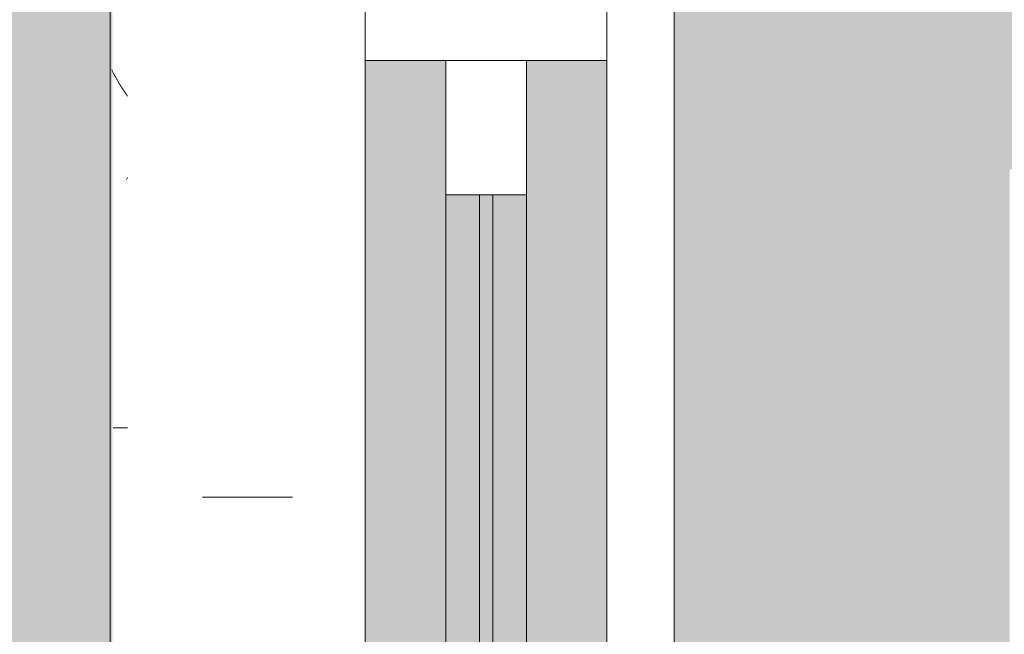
# Model space of a CAD drawing. Header units: millimetres. Extents: x 5980700 to 6194397, y -12939 to 2351883.
# Tile 15 of 124: x 6023785 to 6024151, y -2312 to -2083. Entities that reach past the tile are written whole.
import ezdxf

# ---------------------------------------------------------------- set-up
doc = ezdxf.new("R2010")
doc.units = ezdxf.units.MM
for name, color, linetype, lineweight in [('A-DOOR-FRAM', 31, 'Continuous', 18), ('A-DOOR-GLAZ', 31, 'Continuous', 9), ('A-FLOR-PATT', 8, 'Continuous', 18), ('A-GLAZ', 151, 'Continuous', 9), ('A-GLAZ-SILL', 1, 'Continuous', 9), ('A-WALL', 113, 'Continuous', 18), ('A-WALL-PATT', 111, 'Continuous', 25)]:
    doc.layers.add(name, color=color, linetype=linetype, lineweight=lineweight)

# ---------------------------------------------------------------- blocks, each defined once
blk = doc.blocks.new('FX-HRT-JANELA_CORRER-4FLS - 270x190cm-4FLS-ALU-3_0cmFolha 5-3910589-PLANTA DE CAIMENTO DE PISOS - TÉRREO')
at = {"layer": 'A-DOOR-FRAM', "lineweight": 5}
h = blk.add_hatch(color=251, dxfattribs=at)
h.paths.add_polyline_path([(690.000000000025, -29.9999999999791), (1280.000000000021, -29.99999999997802), (1280.000000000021, -17.49999999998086), (690.000000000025, -17.49999999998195)])
h.paths.add_polyline_path([(690.000000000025, -47.49999999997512), (1280.000000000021, -47.49999999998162), (1280.000000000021, -34.99999999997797), (690.000000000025, -34.99999999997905)])
at = {"layer": 'A-DOOR-GLAZ', "lineweight": 5}
h = blk.add_hatch(dxfattribs=at)
h.set_pattern_fill('FP_50', color=256, style=0, pattern_type=2)
h.set_pattern_definition([(315, (3428.341, -16549.116), (449.0128060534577, 449.0128060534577), []), (315, (3428.341, -16707.866), (898.0256121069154, 0), []), (315, (3428.341, -16390.366), (898.0256121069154, 0), [])])
h.paths.add_polyline_path([(640.0000000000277, -17.49999999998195), (640.0000000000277, -47.49999999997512), (690.000000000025, -47.49999999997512), (690.000000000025, -17.49999999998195)])
h.paths.add_polyline_path([(1280.000000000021, -17.49999999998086), (1280.000000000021, -47.49999999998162), (1329.999999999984, -47.49999999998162), (1329.999999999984, -17.49999999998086)])
blk.add_hatch(color=255, dxfattribs=at).paths.add_polyline_path([(690.000000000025, -29.9999999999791), (690.000000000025, -34.99999999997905), (1280.000000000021, -34.99999999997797), (1280.000000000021, -29.99999999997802), (1211.009813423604, -29.99999999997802)])
at = {"layer": 'A-GLAZ', "lineweight": 5}
h = blk.add_hatch(color=251, dxfattribs=at)
h.paths.add_polyline_path([(-1329.999999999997, -17.49999999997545), (-639.9999999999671, -17.49999999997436), (-640.0000000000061, -47.49999999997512), (640.0000000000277, -47.49999999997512), (640.0000000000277, -17.49999999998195), (1329.999999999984, -17.49999999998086), (1329.999999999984, 12.50000000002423), (-1329.999999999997, 12.5000000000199), (-1329.999999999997, -5.50104097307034)])
h.paths.add_polyline_path([(-1329.999999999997, -57.49999999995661), (-1329.999999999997, -77.49999999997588), (-690.0000000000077, -77.4999999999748), (-689.9999999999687, -47.49999999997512), (-1329.999999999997, -47.4999999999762)])
h.paths.add_polyline_path([(689.9999999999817, -59.99999999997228), (689.9999999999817, -77.49999999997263), (1329.999999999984, -77.49999999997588), (1329.999999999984, -47.49999999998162), (690.000000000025, -47.49999999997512), (689.9999999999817, -57.49999999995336)])
at = {"layer": 'A-DOOR-FRAM', "color": 90, "lineweight": 5}
for p, q in [((1280.000000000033, -17.50000000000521), (690.0000000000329, -17.50000000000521)), ((690.0000000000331, -47.50000000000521), (1280.000000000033, -47.50000000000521))]:
    blk.add_line(p, q, dxfattribs=at)
at = {"layer": 'A-DOOR-FRAM', "color": 250, "lineweight": 5}
for p, q in [((1280.000000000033, -17.50000000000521), (1280.000000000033, -47.50000000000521)), ((1330.000000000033, -17.50000000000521), (1280.000000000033, -17.50000000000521)), ((1280.000000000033, -47.50000000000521), (1330.000000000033, -47.50000000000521))]:
    blk.add_line(p, q, dxfattribs=at)
at = {"layer": 'A-DOOR-GLAZ', "color": 250, "lineweight": 5}
for p, q in [((1280.000000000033, -30.00000000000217), (690.0000000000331, -30.00000000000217)), ((1280.000000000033, -35.00000000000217), (1280.000000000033, -30.00000000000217)), ((690.0000000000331, -35.00000000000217), (1280.000000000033, -35.00000000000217))]:
    blk.add_line(p, q, dxfattribs=at)
at = {"layer": 'A-GLAZ', "color": 90, "lineweight": 5}
for p, q in [((1329.999999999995, 12.49999999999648), (-1330.000000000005, 12.49999999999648)), ((689.9999999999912, -77.5), (1329.999999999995, -77.5))]:
    blk.add_line(p, q, dxfattribs=at)
at = {"layer": 'A-GLAZ', "color": 130}
for p, q in [((1349.999999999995, 12.49999999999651), (1329.999999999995, 12.49999999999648)), ((1329.999999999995, 12.49999999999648), (1329.999999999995, -77.5)), ((1329.999999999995, -77.5), (1349.999999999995, -77.49999999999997))]:
    blk.add_line(p, q, dxfattribs=at)
blk = doc.blocks.new('FP_28-PLANTA DE CAIMENTO DE PISOS - TÉRREO')
at = {"layer": 'A-GLAZ-SILL', "color": 90, "lineweight": 5}
blk.add_line((1374.999999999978, 107.4999999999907), (-1374.999999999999, 107.4999999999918), dxfattribs=at)
at = {"layer": 'A-GLAZ-SILL', "lineweight": 5}
for p, q in [((1193.14100563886, 100.991664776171), (1193.14100563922, 106.4169462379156)), ((1325.465414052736, 106.3744059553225), (1325.240656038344, 106.2643317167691)), ((1325.690172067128, 106.4823404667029), (1325.465414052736, 106.3744059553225)), ((1325.91493008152, 106.5880923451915), (1325.690172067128, 106.4823404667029)), ((1326.139688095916, 106.6916195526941), (1325.91493008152, 106.5880923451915)), ((1326.364446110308, 106.7928809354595), (1326.139688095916, 106.6916195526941)), ((1326.5892041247, 106.8918362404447), (1326.364446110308, 106.7928809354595)), ((1319.396947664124, 102.8099070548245), (1319.172189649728, 102.6609376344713)), ((1319.621705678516, 102.9581536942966), (1319.396947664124, 102.8099070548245)), ((1319.846463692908, 103.10561862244), (1319.621705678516, 102.9581536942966)), ((1320.0712217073, 103.2522432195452), (1319.846463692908, 103.10561862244)), ((1320.295979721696, 103.3979691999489), (1320.0712217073, 103.2522432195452)), ((1320.520737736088, 103.5427386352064), (1320.295979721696, 103.3979691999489)), ((1320.74549575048, 103.6864939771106), (1320.520737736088, 103.5427386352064)), ((1320.970253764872, 103.8291780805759), (1320.74549575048, 103.6864939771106)), ((1321.195011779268, 103.9707342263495), (1320.970253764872, 103.8291780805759)), ((1321.41976979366, 104.1111061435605), (1321.195011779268, 103.9707342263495)), ((1321.644527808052, 104.2502380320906), (1321.41976979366, 104.1111061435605)), ((1321.869285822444, 104.3880745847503), (1321.644527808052, 104.2502380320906)), ((1322.094043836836, 104.5245610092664), (1321.869285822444, 104.3880745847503)), ((1322.318801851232, 104.6596430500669), (1322.094043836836, 104.5245610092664)), ((1322.543559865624, 104.7932670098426), (1322.318801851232, 104.6596430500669)), ((1322.768317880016, 104.9253797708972), (1322.543559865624, 104.7932670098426)), ((1322.993075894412, 105.0559288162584), (1322.768317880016, 104.9253797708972)), ((1323.217833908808, 105.1848622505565), (1322.993075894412, 105.0559288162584)), ((1323.4425919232, 105.3121288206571), (1323.217833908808, 105.1848622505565)), ((1323.667349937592, 105.4376779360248), (1323.4425919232, 105.3121288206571)), ((1323.892107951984, 105.5614596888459), (1323.667349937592, 105.4376779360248)), ((1324.11686596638, 105.6834248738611), (1323.892107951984, 105.5614596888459)), ((1324.341623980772, 105.8035250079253), (1324.11686596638, 105.6834248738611)), ((1324.566381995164, 105.9217123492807), (1324.341623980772, 105.8035250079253)), ((1324.791140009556, 106.0379399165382), (1324.566381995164, 105.9217123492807)), ((1325.015898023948, 106.1521615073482), (1324.791140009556, 106.0379399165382)), ((1325.240656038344, 106.2643317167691), (1325.015898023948, 106.1521615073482)), ((1285.753747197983, 101.4271869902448), (1285.967157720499, 101.2820996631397)), ((1285.967157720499, 101.2820996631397), (1286.180568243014, 101.1369082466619)), ((1286.180568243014, 101.1369082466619), (1286.393978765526, 100.991664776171)), ((1316.924609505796, 101.1446301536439), (1316.699851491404, 100.991664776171)), ((1317.149367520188, 101.2975347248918), (1316.924609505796, 101.1446301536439)), ((1317.374125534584, 101.4503177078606), (1317.149367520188, 101.2975347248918)), ((1317.598883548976, 101.6029183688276), (1317.374125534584, 101.4503177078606)), ((1317.823641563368, 101.7552760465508), (1317.598883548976, 101.6029183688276)), ((1318.04839957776, 101.9073301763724), (1317.823641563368, 101.7552760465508)), ((1318.273157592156, 102.0590203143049), (1318.04839957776, 101.9073301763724)), ((1318.497915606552, 102.2102861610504), (1318.273157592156, 102.0590203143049)), ((1318.722673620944, 102.3610675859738), (1318.497915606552, 102.2102861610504)), ((1318.947431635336, 102.5113046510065), (1318.722673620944, 102.3610675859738)), ((1319.172189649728, 102.6609376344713), (1318.947431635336, 102.5113046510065))]:
    blk.add_line(p, q, dxfattribs=at)
blk = doc.blocks.new('CC_PEITORIL - PEITORIL-3910250-PLANTA DE CAIMENTO DE PISOS - TÉRREO')
at = {"layer": 'A-GLAZ-SILL', "lineweight": 5}
h = blk.add_hatch(dxfattribs=at)
h.set_pattern_fill('FP_51', color=256, style=0, pattern_type=2)
h.set_pattern_definition([(270, (3428.341, -16549.116), (101.6, -406.4), [33.528, -271.272, 33.528, -1896.872]), (270, (3428.341, -16549.116), (101.6, -406.4), [-338.328, -271.272, 33.528, -576.072, -1016]), (270, (3428.341, -16549.116), (101.6, -406.4), [-1219.2, 33.528, -271.272, 33.528, -677.672]), (270, (3428.341, -16549.116), (101.6, -406.4), [-1557.528, -169.672, 33.528, -474.472]), (29.99999999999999, (3479.141, -16701.516), (301.1527240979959, 291.1881810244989), [33.528, -271.272, 33.528, -271.272, -1625.6]), (29.99999999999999, (3479.141, -16701.516), (301.1527240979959, 291.1881810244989), [-609.6, 33.528, -576.072, 33.528, -271.272, -711.2]), (29.99999999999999, (3479.141, -16701.516), (301.1527240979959, 291.1881810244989), [-1524, 33.528, -169.672, 33.528, -474.472]), (150, (3682.341, -16752.316), (-402.7527240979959, 115.211818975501), [33.528, -271.272, 33.528, -1896.872]), (150, (3682.341, -16752.316), (-402.7527240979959, 115.211818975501), [-338.328, -271.272, 33.528, -576.072, -1016]), (150, (3682.341, -16752.316), (-402.7527240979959, 115.211818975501), [-1219.2, 33.528, -271.272, 33.528, -677.672]), (150, (3682.341, -16752.316), (-402.7527240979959, 115.211818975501), [-1557.528, -169.672, 33.528, -474.472])])
h.paths.add_polyline_path([(-1374.999999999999, 77.50000000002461), (-1350.000000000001, 77.50000000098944), (-1350.000000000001, 12.5000000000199), (1349.999999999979, 12.50000000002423), (1349.999999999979, 77.5000000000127), (1374.999999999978, 77.5000000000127), (1374.999999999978, 100.9916647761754), (-1374.999999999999, 100.991664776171)])
h = blk.add_hatch(dxfattribs=at)
h.set_pattern_fill('FP_52', color=256, style=0, pattern_type=2)
h.set_pattern_definition([(126.87, (5015.840999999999, -17184.116), (3175.008507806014, -4762.494328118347), [793.75, -7143.75]), (116.565, (4539.590999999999, -18136.616), (-1587.499067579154, 1587.501456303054), [1774.879, -1774.879]), (108.435, (3745.841, -18136.616), (-1587.502903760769, 3174.997452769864), [1004.024, -4016.092])])
h.paths.add_polyline_path([(-1374.999999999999, 77.50000000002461), (-1350.000000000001, 77.50000000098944), (-1350.000000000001, 12.5000000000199), (1349.999999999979, 12.50000000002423), (1349.999999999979, 77.5000000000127), (1374.999999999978, 77.5000000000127), (1374.999999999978, 100.9916647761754), (-1374.999999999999, 100.991664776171)])
at = {"layer": 'A-GLAZ', "color": 90, "lineweight": 5}
blk.add_blockref('FP_28-PLANTA DE CAIMENTO DE PISOS - TÉRREO', (0, 0), dxfattribs=at)
blk = doc.blocks.new('BE-PMSa-MOD-ARQ-CONEXAODOFUTURO-EX-000-R_rvt-1-PLANTA DE CAIMENTO DE PISOS - TÉRREO')
at = {"layer": 'A-FLOR-PATT', "lineweight": 5}
h = blk.add_hatch(dxfattribs=at)
h.set_pattern_fill('FP_2', color=135, style=0, pattern_type=2)
h.set_pattern_definition([(0, (0, 0), (812.8, 203.2), [33.528, -576.072, 33.528, -576.072, -3251.2]), (0, (0, 0), (812.8, 203.2), [-1219.2, 33.528, -1185.672, 33.528, -576.072, -1422.4]), (0, (0, 0), (812.8, 203.2), [-3048, 33.528, -372.872, 33.528, -982.472]), (120, (304.8, 101.6), (-582.3763620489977, 602.3054481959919), [33.52799999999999, -576.0719999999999, 33.52799999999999, -576.0719999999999, -3251.199999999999]), (120, (304.8, 101.6), (-582.3763620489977, 602.3054481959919), [-1219.2, 33.52799999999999, -1185.672, 33.52799999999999, -576.0719999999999, -1422.4]), (120, (304.8, 101.6), (-582.3763620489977, 602.3054481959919), [-3048, 33.52799999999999, -372.8719999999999, 33.52799999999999, -982.4719999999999]), (240, (406.4, 508), (-230.4236379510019, -805.5054481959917), [33.528, -576.072, 33.528, -576.072, -3251.2]), (240, (406.4, 508), (-230.4236379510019, -805.5054481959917), [-1219.2, 33.528, -1185.672, 33.528, -576.072, -1422.4]), (240, (406.4, 508), (-230.4236379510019, -805.5054481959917), [-3048, 33.528, -372.872, 33.528, -982.472])])
h.paths.add_polyline_path([(13153.13200708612, -10125.84100563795), (14705.38782324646, -10125.84100563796), (14705.38782324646, -9779.8857164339), (14699.38782324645, -9779.8857164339), (14699.38782324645, -9763.237570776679), (14681.68558745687, -9763.757413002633), (14670.96395493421, -9768.482704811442), (14665.88782324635, -9780.73757077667), (14665.88782324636, -9856.278958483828), (14670.73620676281, -9865.0681674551), (14677.45883342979, -9868.493127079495), (14678.38782324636, -9869.242380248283), (14678.38782324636, -9881.040871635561), (14674.1436913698, -9882.10035906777), (14663.09686027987, -9878.012306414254), (14654.48340806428, -9869.156476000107), (14652.0250349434, -9859.981702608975), (14651.89263271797, -9855.73757077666), (14650.88782324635, -9855.73757077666), (14651.89263271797, -9780.73757077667), (14653.73085252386, -9770.127241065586), (14655.24199762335, -9764.487570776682), (14667.13782324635, -9752.591745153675), (14683.38782324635, -9748.23757077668), (14699.38782324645, -9748.23757077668), (14699.38782324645, -9731.589425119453), (14705.38782324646, -9731.589425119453), (14705.38782324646, -9705.737570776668), (14755.38782324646, -9705.737570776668), (14755.38782324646, -9754.737570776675), (14795.38782324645, -9754.737570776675), (14796.02424042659, -9756.737570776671), (14812.38782324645, -9756.737570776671), (14811.36426821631, -9815.737570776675), (14810.34779546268, -9815.737570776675), (14811.47778338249, -9818.171971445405), (14811.43015556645, -9819.291362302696), (14811.44856252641, -9820.918341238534), (14827.38782324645, -9827.197475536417), (14827.38782324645, -10125.84100563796), (21231.38515489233, -10125.84100563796), (21231.38515489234, 5919.158994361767), (12003.88515489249, 5918.472013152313), (12003.8851548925, 5447.158205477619), (12268.88333741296, 5447.158205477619), (12268.88333741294, 4674.158994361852), (15653.88333741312, 4674.158994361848), (15653.88333741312, 5447.158205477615), (15923.88333741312, 5447.15820547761), (15923.88333741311, 4674.158994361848), (19999.38682609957, 4674.158994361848), (19999.38682609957, 5447.158205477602), (20269.38682609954, 5447.158205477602), (20269.38682609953, 4280.731645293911), (20299.38682609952, 4280.731645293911), (20298.51487451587, 1530.731645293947), (20269.38682609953, 1530.731645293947), (20269.38682609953, 1143.558994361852), (20299.38682609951, 1143.558994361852), (20298.51487451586, -1606.441005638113), (20269.38682609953, -1606.441005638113), (20269.38682609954, -2040.191005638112), (20299.38682609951, -2040.191005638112), (20298.51487451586, -4790.191005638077), (20269.38682609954, -4790.191005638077), (20269.38682609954, -5273.941005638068), (20299.38682609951, -5273.941005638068), (20298.51487451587, -8023.941005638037), (20269.38682609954, -8023.941005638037), (20269.38682609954, -9308.841005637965), (19999.38682609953, -9308.841005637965), (19999.38682609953, -8513.841794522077), (19913.38333741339, -8513.841794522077), (19913.38333741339, -8347.825683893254), (19635.38599049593, -8347.825683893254), (19635.38599049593, -8377.825683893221), (16285.38599049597, -8376.953732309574), (16285.38599049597, -8347.825683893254), (15971.88333741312, -8347.825683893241), (15971.88333741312, -8513.84179452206), (15921.38515489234, -8513.84179452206), (15921.38515489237, -9312.594001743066), (15651.38515489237, -9312.594001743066), (15651.3851548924, -8513.84179452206), (15603.38515489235, -8513.841794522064), (15603.38515489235, -8377.825683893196), (12316.88333741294, -8377.82568389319), (12316.88333741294, -8513.841794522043), (12268.88333741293, -8513.841794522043), (12268.88333741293, -9312.59400174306), (11998.88333741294, -9312.59400174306), (11998.88333741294, -8513.841794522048), (11950.88333741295, -8513.841794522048), (11950.88333741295, -8347.825683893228), (11867.63333741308, -8347.825683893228), (11867.63333741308, -8377.82568389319), (8517.633337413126, -8376.953732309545), (8517.633337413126, -8347.825683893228), (8434.383337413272, -8347.825683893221), (8434.383337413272, -8468.841794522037), (8419.38333741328, -8468.841794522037), (8419.38333741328, -8498.841794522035), (8434.383337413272, -8498.841794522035), (8434.383337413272, -8513.841794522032), (8386.383337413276, -8513.841794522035), (8386.383337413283, -9312.594001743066), (8116.383337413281, -9312.594001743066), (8116.383337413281, -9125.841005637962), (2121.38333741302, -9125.841005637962), (2121.38333741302, -9312.594001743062), (1851.383337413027, -9312.594001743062), (1851.383337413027, -9125.841005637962), (-4143.616662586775, -9125.841005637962), (-4143.616662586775, -9312.594001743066), (-4413.616662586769, -9312.594001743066), (-4413.616662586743, -8513.841794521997), (-4461.61666258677, -8513.841794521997), (-4461.61666258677, -8498.841794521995), (-4446.616662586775, -8498.841794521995), (-4446.616662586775, -8468.841794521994), (-4461.61666258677, -8468.841794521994), (-4461.61666258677, -8347.825683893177), (-4547.366662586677, -8347.825683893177), (-4547.366662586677, -8377.825683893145), (-7897.36666258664, -8376.953732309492), (-7897.36666258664, -8347.825683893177), (-7983.116662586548, -8347.825683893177), (-7983.116662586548, -8513.841794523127), (-8031.114845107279, -8513.841794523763), (-8031.114845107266, -9308.841005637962), (-8301.114845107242, -9308.841005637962), (-8301.114845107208, -8513.84179452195), (-8349.116662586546, -8513.841794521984), (-8349.116662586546, -8347.825683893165), (-8354.864845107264, -8347.825683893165), (-8354.864845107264, -8377.825683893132), (-11704.86484510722, -8376.953732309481), (-11704.86484510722, -8347.825683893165), (-11710.61666258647, -8347.825683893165), (-11710.61666258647, -8513.841794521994), (-11758.61484510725, -8513.841794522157), (-11758.61484510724, -9308.841005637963), (-12028.61484510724, -9308.841005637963), (-12028.61484510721, -8513.841794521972), (-12076.61666258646, -8513.841794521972), (-12076.61666258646, -8347.825683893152), (-12498.61666258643, -8347.825683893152), (-12498.61666258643, -8377.82568389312), (-15848.61666258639, -8376.953732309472), (-15848.61666258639, -8347.825683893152), (-16270.61666258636, -8347.82568389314), (-16270.61666258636, -8513.841794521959), (-16356.6158860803, -8513.84179452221), (-16356.61588608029, -9308.841005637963), (-16626.61588608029, -9308.841005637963), (-16626.61588608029, -7987.079408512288), (-16656.61588608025, -7987.079408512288), (-16655.74393449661, -5237.079408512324), (-16626.61588608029, -5237.079408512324), (-16626.61588608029, -4803.341005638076), (-16656.61588608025, -4803.341005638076), (-16655.7439344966, -2053.341005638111), (-16626.61588608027, -2053.341005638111), (-16626.61588608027, -1620.841794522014), (-16656.61588608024, -1620.841794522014), (-16655.74393449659, 1129.158205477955), (-16626.61588608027, 1129.158205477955), (-16626.61588608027, 1534.158205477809), (-16656.61588608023, 1534.158205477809), (-16655.74393449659, 4284.158205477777), (-16626.61588608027, 4284.158205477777), (-16626.61588608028, 5479.158994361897), (-16356.61588608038, 5479.158994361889), (-16356.61588608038, 4674.158994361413), (-12028.61666258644, 4674.158994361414), (-12028.61666258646, 5447.158205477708), (-11733.61666258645, 5446.941285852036), (-11733.61666258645, 4674.158994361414), (-8301.114845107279, 4674.158994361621), (-8301.114845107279, 5447.158205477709), (-8031.114845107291, 5447.158205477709), (-8031.114845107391, 5919.158994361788), (-17588.61484510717, 5919.158994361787), (-17588.6148451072, -10125.84100563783), (8442.166919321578, -10125.84100563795)])
h.paths.add_polyline_path([(14664.88301377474, -9780.73757077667), (14665.63226694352, -9779.779781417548), (14664.44050548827, -9775.73581322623)])
h.paths.add_polyline_path([(-16089.6590788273, -8758.10531785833), (-16115.54098333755, -8754.697900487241), (-16139.6590788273, -8744.707858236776), (-16160.36975694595, -8728.815995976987), (-16176.26161920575, -8708.105317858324), (-16186.2516614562, -8683.987222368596), (-16189.6590788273, -8658.105317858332), (-16186.2516614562, -8632.223413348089), (-16176.26161920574, -8608.105317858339), (-16160.36975694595, -8587.39463973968), (-16139.6590788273, -8571.502777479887), (-16115.54098333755, -8561.512735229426), (-16089.6590788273, -8558.105317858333), (-16063.77717431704, -8561.512735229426), (-16039.65907882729, -8571.502777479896), (-16018.94840070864, -8587.394639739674), (-16003.05653844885, -8608.105317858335), (-15993.06649619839, -8632.22341334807), (-15989.6590788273, -8658.105317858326), (-15993.06649619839, -8683.987222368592), (-16003.05653844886, -8708.10531785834), (-16018.94840070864, -8728.815995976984), (-16039.65907882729, -8744.707858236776), (-16063.77717431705, -8754.697900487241)])
h.paths.add_polyline_path([(19732.71217533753, -8754.668450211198), (19706.83027082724, -8751.260990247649), (19682.71217533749, -8741.270823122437), (19660.00862136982, -8722.781563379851), (19646.10963495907, -8704.667825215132), (19636.11959270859, -8680.54942825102), (19632.71217533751, -8648.664394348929), (19632.71217533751, -8622.782813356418), (19636.11959270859, -8596.901232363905), (19646.10963495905, -8572.783438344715), (19662.00149721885, -8552.073019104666), (19682.71217533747, -8536.181355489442), (19706.83027082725, -8526.191438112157), (19732.7121753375, -8522.784063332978), (19758.59407984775, -8526.191438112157), (19782.71217533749, -8536.181355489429), (19803.42285345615, -8552.073019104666), (19819.31471571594, -8572.783438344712), (19829.30475796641, -8596.901232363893), (19832.7121753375, -8628.39034617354), (19832.7121753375, -8654.66720021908), (19827.88084468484, -8683.987101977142), (19816.67739151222, -8708.104895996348), (19803.42285345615, -8725.378762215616), (19782.71217533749, -8741.27082312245), (19758.59407984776, -8751.260990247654)])
h.paths.add_polyline_path([(15648.38515489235, -8468.841794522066), (15650.88333741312, -8468.841794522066), (15650.88333741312, -8347.825683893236), (15648.38515489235, -8347.825683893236), (15648.38515489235, -8375.919436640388)])
h.paths.add_polyline_path([(-15957.766248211, 4689.65210732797), (-15964.016248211, 4691.326789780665), (-15966.60508297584, 4693.313272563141), (-15969.84032103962, 4698.916869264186), (-15969.84032103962, 4705.387345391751), (-15966.60508297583, 4710.990942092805), (-15961.00148627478, 4714.226180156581), (-15954.53101014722, 4714.226180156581), (-15948.92741344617, 4710.990942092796), (-15945.69217538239, 4705.387345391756), (-15945.69217538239, 4698.916869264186), (-15948.92741344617, 4693.313272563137), (-15954.53101014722, 4690.078034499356)])
h.paths.add_polyline_path([(19572.98503538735, 4699.192323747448), (19566.73503538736, 4700.867006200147), (19564.14620062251, 4702.853488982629), (19560.91096255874, 4708.45708568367), (19560.91096255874, 4714.927561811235), (19564.14620062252, 4720.531158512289), (19569.74979732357, 4723.766396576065), (19576.22027345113, 4723.766396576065), (19581.82387015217, 4720.53115851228), (19585.05910821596, 4714.927561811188), (19585.05910821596, 4708.457085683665), (19581.82387015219, 4702.853488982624), (19576.22027345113, 4699.618250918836)])
h.paths.add_polyline_path([(19732.7121753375, 4730.240264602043), (19706.83027082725, 4733.647681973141), (19682.7121753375, 4743.637724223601), (19662.00149721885, 4759.529586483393), (19646.10963495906, 4780.240264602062), (19636.11959270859, 4804.358360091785), (19632.71217533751, 4830.240264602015), (19636.11959270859, 4856.122169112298), (19646.10963495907, 4880.240264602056), (19662.00149721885, 4900.950942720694), (19682.7121753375, 4916.84280498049), (19706.83027082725, 4926.832847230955), (19732.7121753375, 4930.240264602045), (19758.59407984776, 4926.832847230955), (19782.71217533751, 4916.842804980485), (19803.42285345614, 4900.950942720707), (19819.31471571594, 4880.240264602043), (19829.30475796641, 4856.122169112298), (19832.7121753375, 4830.24026460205), (19829.30475796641, 4804.358360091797), (19819.31471571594, 4780.240264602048), (19803.42285345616, 4759.529586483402), (19782.71217533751, 4743.63772422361), (19758.59407984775, 4733.647681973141)])
h.paths.add_polyline_path([(-16089.6590788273, 4736.408178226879), (-16115.54098333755, 4739.815595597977), (-16139.6590788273, 4749.805637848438), (-16160.36975694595, 4765.697500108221), (-16176.26161920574, 4786.408178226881), (-16186.2516614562, 4810.526273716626), (-16189.6590788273, 4836.408178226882), (-16186.2516614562, 4862.29008273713), (-16176.26161920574, 4886.408178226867), (-16160.36975694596, 4907.118856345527), (-16139.6590788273, 4923.010718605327), (-16115.54098333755, 4933.000760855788), (-16089.6590788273, 4936.408178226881), (-16063.77717431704, 4933.000760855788), (-16039.6590788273, 4923.010718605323), (-16018.94840070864, 4907.118856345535), (-16003.05653844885, 4886.408178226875), (-15993.06649619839, 4862.29008273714), (-15989.6590788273, 4836.408178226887), (-15993.06649619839, 4810.526273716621), (-16003.05653844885, 4786.408178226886), (-16018.94840070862, 4765.697500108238), (-16039.6590788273, 4749.805637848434), (-16063.77717431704, 4739.815595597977)])
h = blk.add_hatch(dxfattribs=at)
h.set_pattern_fill('FP_109', color=133, style=0, pattern_type=2)
h.set_pattern_definition([(49.99999999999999, (0, 0), (182.184668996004, -15.93908553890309), [19.05, -209.55]), (355, (0, 0), (-35.24242749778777, 191.0566080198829), [15.24, -167.64]), (100.451, (15.182, -1.328), (146.9425016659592, 175.1166878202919), [16.19, -178.09]), (46.184, (0, 50.8), (271.0788941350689, -42.04327417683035), [28.575, -314.325]), (96.636, (22.59, 47.297), (237.4025071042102, 247.4272132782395), [24.285, -267.135]), (351.184, (0, 50.8), (237.404605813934, 247.4251178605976), [22.86, -251.46]), (21, (25.4, 38.1), (151.6148798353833, -102.2655185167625), [19.05, -209.55]), (326, (25.4, 38.1), (61.80235996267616, 184.1877424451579), [15.24, -167.64]), (71.45100000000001, (38.035, 29.578), (213.4170626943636, 81.92136778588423), [16.19, -178.09]), (37.50000000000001, (0, 0), (3.08832282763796, 84.55507579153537), [8.382, -157.226, 8.382, -161.798, -168.275]), (37.50000000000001, (0, 0), (3.08832282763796, 84.55507579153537), [-335.788, 8.382, -159.893]), (7.499999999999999, (0, 0), (66.81943811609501, 100.1807470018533), [8.382, -88.646, 8.382, -153.416, -64.135]), (7.499999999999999, (0, 0), (66.81943811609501, 100.1807470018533), [-258.826, 8.382, -55.753]), (327.5, (-56.642, 0), (135.5904877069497, -5.7289126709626), [8.382, -55.118, 8.382, -189.738, -262.89]), (327.5, (-56.642, 0), (135.5904877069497, -5.7289126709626), [-261.62, 8.382, -254.508]), (317.5, (-82.042, 0), (148.1288864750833, 25.42676126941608), [8.382, -74.168, 8.382, -123.19, -186.69]), (317.5, (-82.042, 0), (148.1288864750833, 25.42676126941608), [-214.122, 8.382, -178.308])])
h.paths.add_polyline_path([(-4441.627696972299, -8177.825683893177), (-4441.627696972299, -8167.82568389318), (-4451.627696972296, -8167.82568389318), (-4451.627696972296, -8177.825683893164)])
h.paths.add_polyline_path([(20075.50989163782, -8167.825683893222), (20089.3868260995, -8167.825683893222), (20089.38682609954, -5194.841794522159), (19913.38333741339, -5194.841794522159), (19913.38333741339, -4838.84179452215), (20089.38682609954, -4838.841794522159), (20089.38682609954, -2003.841794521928), (19923.3833374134, -2003.841794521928), (19923.38333741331, -1915.841005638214), (15956.88333741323, -1915.841005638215), (15956.88333741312, -2008.841794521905), (15620.88333741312, -2008.841794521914), (15620.88333741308, -1915.841005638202), (12301.88333741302, -1915.841005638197), (12301.88333741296, -2008.841794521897), (11965.88333741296, -2008.84179452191), (11965.88333741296, -1915.841005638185), (9479.379702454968, -1915.841005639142), (9479.379702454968, -1900.841005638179), (8579.379702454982, -1900.841005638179), (8579.379702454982, -2050.841005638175), (11830.88333741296, -2050.841005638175), (11830.88333741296, -2143.841794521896), (12436.88333741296, -2143.841794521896), (12436.88333741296, -2050.84100563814), (15485.88333741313, -2050.841005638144), (15485.88333741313, -2143.841794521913), (16091.88333741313, -2143.841794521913), (16091.88333741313, -2050.841005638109), (19788.3833374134, -2050.841005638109), (19788.3833374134, -2138.841794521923), (19964.38682609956, -2138.841794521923), (19964.38682609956, -4713.841794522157), (19788.3833374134, -4713.841794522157), (19788.3833374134, -5319.841794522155), (19964.38682609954, -5319.841794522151), (19964.38682609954, -8042.825683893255), (8511.785154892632, -8042.825683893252), (8511.785154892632, -4063.84179452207), (8559.379702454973, -4063.841794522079), (8559.379702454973, -3457.84179452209), (8511.785154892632, -3457.84179452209), (8511.785154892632, -2770.84100563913), (8500.374635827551, -2770.84100563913), (8500.374635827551, -2640.841005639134), (8511.785154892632, -2640.841005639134), (8511.785154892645, -2138.841794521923), (8549.379702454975, -2138.826511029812), (8549.379702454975, -1900.841005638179), (8539.379702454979, -1900.841005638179), (8539.379702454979, -1915.841005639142), (8424.379702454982, -1915.841005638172), (8424.379702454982, -2003.841794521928), (8386.785154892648, -2003.841794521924), (8386.785154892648, -3582.841794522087), (8434.379702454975, -3582.841794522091), (8434.379702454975, -3938.841794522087), (8386.78515489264, -3938.841794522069), (8386.78515489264, -8167.825683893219), (19983.39944753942, -8167.825683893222)])
h.paths.add_polyline_path([(-4451.627696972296, -8167.82568389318), (-4451.627696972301, -1915.841005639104), (-4556.62769697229, -1915.841005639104), (-4556.62769697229, -1900.841005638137), (-4566.627696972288, -1900.841005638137), (-4566.627696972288, -2740.841005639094), (-4556.627696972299, -2740.841005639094), (-4556.627696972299, -2751.841005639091), (-4536.622630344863, -2751.841005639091), (-4536.622630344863, -2640.841005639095), (-4517.622630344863, -2640.841005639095), (-4517.622630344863, -2770.841005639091), (-4556.627696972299, -2770.841005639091), (-4556.627696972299, -2780.841005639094), (-4566.627696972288, -2780.841005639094), (-4566.627696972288, -2820.841005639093), (-4576.627696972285, -2820.841005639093), (-4576.627696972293, -8042.825683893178), (-16321.61588607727, -8042.825683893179), (-16321.61588608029, -5319.841794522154), (-16145.61666258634, -5319.841794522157), (-16145.61666258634, -4713.841794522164), (-16321.61588608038, -4713.841794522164), (-16321.61588608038, -2138.841794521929), (-16145.61666258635, -2138.841794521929), (-16145.61666258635, -2050.841005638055), (-12201.61666258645, -2050.841005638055), (-12201.61666258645, -2138.841794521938), (-11585.61666258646, -2138.841794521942), (-11585.61666258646, -2050.841005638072), (-8474.116662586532, -2050.841005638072), (-8474.116662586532, -2138.841794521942), (-7858.116662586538, -2138.841794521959), (-7858.116662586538, -2050.841005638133), (-4596.627696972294, -2049.966749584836), (-4596.627696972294, -1900.841005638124), (-5496.627696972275, -1900.841005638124), (-5496.627696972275, -1915.841005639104), (-7993.116662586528, -1915.841005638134), (-7993.116662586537, -2003.841794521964), (-8339.116662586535, -2003.841794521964), (-8339.116662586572, -1915.841005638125), (-11720.6166625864, -1915.841005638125), (-11720.61666258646, -2003.841794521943), (-12066.61666258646, -2003.841794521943), (-12066.61666258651, -1915.841005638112), (-16280.61666258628, -1915.841005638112), (-16280.61666258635, -2003.84179452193), (-16446.61588608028, -2003.84179452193), (-16446.61588608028, -4838.841794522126), (-16270.61666258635, -4838.841794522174), (-16270.61666258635, -5194.841794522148), (-16446.61588608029, -5194.841794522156), (-16446.61588608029, -8167.825683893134), (-4512.987072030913, -8167.825683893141)])
h.paths.add_polyline_path([(-6183.614845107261, -327.1176804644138), (-6183.612822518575, -327.1195872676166), (-6151.433903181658, -327.1195872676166)])
h.paths.add_polyline_path([(-6183.614845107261, -1157.117680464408), (-6183.612822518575, -1157.119587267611), (-6174.673446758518, -1157.119587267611)])
h.paths.add_polyline_path([(9914.343509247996, -1770.841005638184), (10006.38515489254, -1770.841005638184), (10006.38515489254, -14.61798700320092), (9529.379702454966, -14.61798700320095), (9529.379702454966, -29.61798700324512), (9479.379702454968, -29.61798700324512), (9479.379702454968, -14.61798700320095), (8539.379702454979, -14.617987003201), (8539.379702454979, -29.61798700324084), (8489.37970245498, -28.80444696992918), (8489.37970245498, -14.617987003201), (-2271.114845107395, -14.6179870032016), (-2271.114845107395, -29.61036006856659), (-2321.114845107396, -29.61036006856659), (-2321.114845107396, -14.6179870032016), (-3061.11484510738, -14.61798700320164), (-3061.11484510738, -29.6103600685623), (-3111.114845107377, -29.61036006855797), (-3111.114845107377, -14.61798700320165), (-3280.616662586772, -14.61798700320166), (-3280.616662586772, -29.61036006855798), (-3330.616662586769, -29.61036006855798), (-3330.616662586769, -14.61798700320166), (-4070.616662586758, -14.6179870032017), (-4070.616662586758, -29.61036006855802), (-4120.616662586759, -29.61036006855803), (-4120.616662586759, -14.6179870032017), (-4506.627696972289, -14.61798700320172), (-4506.627696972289, -29.61036006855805), (-4556.62769697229, -29.61036006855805), (-4556.62769697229, -14.61798700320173), (-5496.627696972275, -14.61798700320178), (-5496.627696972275, -29.61036006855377), (-5546.627696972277, -29.61036006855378), (-5546.627696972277, -14.61798700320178), (-6183.614845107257, -14.61798700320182), (-6183.614845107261, -1770.841005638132), (-5546.627696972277, -1770.841005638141), (-5546.627696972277, -1755.841005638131), (-5496.627696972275, -1755.841005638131), (-5496.627696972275, -1770.841005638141), (-4556.62769697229, -1770.841005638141), (-4556.62769697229, -1755.841005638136), (-4506.627696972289, -1755.841005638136), (-4506.627696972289, -1770.841005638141), (-4436.616662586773, -1770.841005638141), (-4436.616662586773, -1682.841794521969), (-4120.616662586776, -1682.841794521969), (-4120.616662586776, -1770.841005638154), (-1313.614873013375, -1770.841005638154), (-1313.614873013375, -1755.841005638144), (-1243.614873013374, -1755.841005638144), (-1243.614873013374, -1770.841005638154), (-403.6148730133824, -1770.841005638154), (-403.6148730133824, -1755.841005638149), (-333.6148730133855, -1755.841005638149), (-333.6148730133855, -1770.841005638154), (748.3833374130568, -1770.841005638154), (748.3833374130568, -1755.841005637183), (818.3833374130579, -1755.841005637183), (818.3833374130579, -1770.841005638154), (1678.38333741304, -1770.841005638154), (1678.38333741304, -1620.841005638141), (-3970.61666258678, -1620.841005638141), (-3970.61666258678, -1532.841794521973), (-4586.616662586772, -1532.841794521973), (-4586.616662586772, -1620.841005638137), (-6033.61484510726, -1620.841005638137), (-6033.61484510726, -164.6179870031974), (9856.385154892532, -164.6179870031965), (9856.385154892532, -1620.841005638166), (8559.379702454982, -1620.841005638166), (8559.379702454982, -1532.841794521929), (7943.379702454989, -1532.841794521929), (7943.379702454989, -1620.841005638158), (2294.383337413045, -1620.970226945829), (2294.383337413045, -1770.841005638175), (3154.383337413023, -1770.841005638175), (3154.383337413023, -1755.841005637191), (3224.383337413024, -1755.841005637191), (3224.383337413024, -1770.841005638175), (4236.385126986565, -1770.841005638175), (4236.385126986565, -1755.841005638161), (4306.385126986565, -1755.841005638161), (4306.385126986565, -1770.841005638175), (5146.385126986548, -1770.841005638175), (5146.385126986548, -1755.841005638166), (5216.38512698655, -1755.841005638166), (5216.38512698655, -1770.841005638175), (8093.379702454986, -1770.841005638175), (8093.379702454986, -1682.841794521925), (8409.379702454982, -1682.841794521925), (8409.379702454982, -1770.841005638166), (8489.37970245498, -1770.841005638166), (8489.37970245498, -1755.841005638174), (8539.379702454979, -1755.841005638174), (8539.379702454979, -1770.841005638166), (9479.379702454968, -1770.841005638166), (9479.379702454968, -1755.841005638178), (9529.379702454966, -1755.841005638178), (9529.379702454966, -1770.841005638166), (9856.385154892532, -1770.841005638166)])
h.paths.add_polyline_path([(2264.383337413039, -1770.841005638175), (2264.383337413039, -1527.841794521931), (1708.383337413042, -1527.841794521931), (1708.383337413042, -1770.841005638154), (1718.38333741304, -1770.841005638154), (1718.38333741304, -1755.841005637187), (1788.383337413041, -1755.841005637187), (1788.383337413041, -1770.841005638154), (1833.383337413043, -1770.841005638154), (1833.383337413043, -1677.841794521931), (2139.383337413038, -1677.841794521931), (2139.383337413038, -1770.841005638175), (2184.38333741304, -1770.841005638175), (2184.38333741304, -1755.841005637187), (2254.383337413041, -1755.841005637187), (2254.383337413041, -1770.841005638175), (2259.025241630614, -1770.841005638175)])
h.paths.add_polyline_path([(16686.35582290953, -1755.841005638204), (19923.38333741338, -1755.841005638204), (19923.3833374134, -1667.841794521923), (20089.38682609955, -1667.841794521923), (20089.38682609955, 1166.15820547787), (19913.38333741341, 1166.158205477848), (19913.38333741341, 1522.158205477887), (20089.38682609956, 1522.158205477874), (20089.38682609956, 4296.158205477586), (19913.3833374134, 4296.158205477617), (19913.38333741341, 4461.658994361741), (15971.88333741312, 4461.658994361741), (15971.88333741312, 4296.158205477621), (15605.88333741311, 4296.158205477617), (15605.88333741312, 4461.658994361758), (12316.88333741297, 4461.658994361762), (12316.88333741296, 4296.158205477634), (11950.88333741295, 4296.158205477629), (11950.88333741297, 4461.658994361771), (8424.379702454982, 4461.658994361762), (8424.379702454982, 140.3820129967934), (8489.37970245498, 140.3820129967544), (8489.37970245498, 130.3820129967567), (8539.379702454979, 130.382012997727), (8539.379702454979, 115.3820129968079), (8549.379702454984, 115.3820129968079), (8549.379702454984, 955.3820129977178), (8539.379702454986, 955.3820129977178), (8539.379702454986, 966.3820129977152), (8519.374635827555, 966.382012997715), (8519.374635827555, 855.3820129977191), (8500.374635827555, 855.3820129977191), (8500.374635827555, 985.382012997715), (8539.379702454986, 985.3820129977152), (8539.379702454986, 995.3820129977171), (8549.379702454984, 995.3820129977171), (8549.379702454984, 4336.658994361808), (11825.88333741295, 4336.658994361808), (11825.88333741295, 4171.158205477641), (12441.88333741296, 4171.158205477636), (12441.88333741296, 4336.658994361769), (15480.88333741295, 4336.658994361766), (15480.88333741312, 4171.158205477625), (16096.88333741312, 4171.15820547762), (16097.48518693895, 4336.658994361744), (19788.3833374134, 4336.658994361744), (19788.38333741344, 4171.158205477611), (19964.38682609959, 4171.158205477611), (19964.38682609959, 1647.158205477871), (19788.38333741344, 1647.158205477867), (19788.38333741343, 1041.158205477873), (19964.38682609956, 1041.158205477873), (19964.38682609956, -1532.841794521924), (19788.38333741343, -1532.841794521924), (19788.38333741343, -1620.841005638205), (16091.88333741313, -1620.841005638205), (16091.88333741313, -1527.84179452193), (15485.88333741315, -1527.841794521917), (15485.88333741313, -1620.841005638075), (12436.88333741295, -1620.841005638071), (12436.88333741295, -1527.841794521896), (11830.88333741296, -1527.841794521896), (11830.88333741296, -1620.841005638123), (10286.38515489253, -1620.841005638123), (10286.38515489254, 265.3820129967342), (8579.379702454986, 265.3820129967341), (8579.379702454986, 115.3820129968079), (9479.379702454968, 115.3820129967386), (9479.379702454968, 130.3820129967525), (9509.37970245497, 130.3820129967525), (9509.37970245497, 140.3820129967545), (10161.38515489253, 140.3820129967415), (10161.38515489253, -1755.841005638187), (11965.88333741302, -1755.841005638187), (11965.88333741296, -1662.841794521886), (12301.88333741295, -1662.84179452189), (12301.88333741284, -1755.841005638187), (15620.88333741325, -1755.841005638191), (15620.88333741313, -1662.841794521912), (15956.88333741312, -1662.841794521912), (15956.88333741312, -1755.841005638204), (16417.78746090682, -1755.841005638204)])
h.paths.add_polyline_path([(-6868.469615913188, -1755.841005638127), (-6338.614845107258, -1755.841005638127), (-6338.614845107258, 140.3896399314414), (-5546.627696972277, 140.3896399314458), (-5546.627696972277, 130.3896399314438), (-5496.627696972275, 130.389639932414), (-5496.627696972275, 115.3896399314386), (-4596.627696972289, 115.3896399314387), (-4596.627696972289, 265.3896399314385), (-6463.614845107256, 265.3896399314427), (-6463.614845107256, -1620.841005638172), (-7858.116662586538, -1620.841005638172), (-7858.116662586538, -1532.841794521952), (-8474.116662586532, -1532.841794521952), (-8474.116662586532, -1620.84100563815), (-11585.61666258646, -1620.84100563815), (-11585.61666258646, -1532.841794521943), (-12201.61666258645, -1532.841794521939), (-12201.61666258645, -1620.841005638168), (-16145.61666258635, -1620.841005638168), (-16145.61666258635, -1532.841794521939), (-16321.61588608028, -1532.841794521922), (-16321.61588608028, 1041.158205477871), (-16145.61666258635, 1041.158205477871), (-16145.61666258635, 1647.158205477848), (-16321.6158860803, 1647.158205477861), (-16321.6158860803, 4171.158205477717), (-16145.61666258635, 4171.158205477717), (-16145.61666258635, 4337.158913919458), (-12201.61666258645, 4337.158913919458), (-12201.61666258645, 4171.158205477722), (-11585.61666258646, 4171.158205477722), (-11585.61666258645, 4337.158913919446), (-8474.116662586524, 4337.158913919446), (-8474.116662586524, 4171.158205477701), (-7858.116662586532, 4171.158205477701), (-7858.116662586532, 4337.158913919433), (-4576.627696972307, 4337.158913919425), (-4576.627696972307, 1035.389639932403), (-4566.627696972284, 1035.389639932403), (-4566.627696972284, 995.3896399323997), (-4556.62769697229, 995.3896399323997), (-4556.62769697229, 985.3896399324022), (-4517.622630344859, 985.3896399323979), (-4517.622630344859, 855.389639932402), (-4536.622630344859, 855.389639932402), (-4536.622630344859, 966.3896399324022), (-4556.62769697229, 966.3896399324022), (-4556.62769697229, 955.3896399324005), (-4566.627696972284, 955.3896399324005), (-4566.627696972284, 115.3896399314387), (-4556.62769697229, 115.3896399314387), (-4556.62769697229, 130.3896399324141), (-4506.627696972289, 130.3896399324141), (-4506.627696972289, 140.3896399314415), (-4451.627696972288, 140.3896399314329), (-4451.711295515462, 4461.658994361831), (-7983.116662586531, 4461.65899436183), (-7983.116662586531, 4296.158205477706), (-8349.116662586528, 4296.158205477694), (-8349.200261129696, 4461.658994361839), (-11710.61666258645, 4461.658994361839), (-11710.61666258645, 4296.158205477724), (-12076.61666258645, 4296.158205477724), (-12076.7002611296, 4461.658994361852), (-16280.61666258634, 4461.658994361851), (-16280.61666258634, 4306.158205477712), (-16446.61588608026, 4306.158205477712), (-16446.61588608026, 1512.158205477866), (-16280.61666258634, 1512.158205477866), (-16280.61666258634, 1497.158205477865), (-16270.61666258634, 1497.158205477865), (-16270.61666258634, 1166.158205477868), (-16446.61588608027, 1166.158205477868), (-16446.61588608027, -1667.841794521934), (-16280.61666258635, -1667.841794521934), (-16280.61666258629, -1755.841005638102), (-12066.61666258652, -1755.841005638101), (-12066.61666258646, -1667.841794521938), (-11720.61666258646, -1667.841794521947), (-11720.61666258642, -1755.841005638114), (-8339.116662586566, -1755.841005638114), (-8339.116662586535, -1667.841794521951), (-7993.116662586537, -1667.841794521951), (-7993.116662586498, -1755.841005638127), (-7457.340251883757, -1755.841005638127)])
h.paths.add_polyline_path([(10006.38316409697, -1157.11958726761), (10006.38515489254, -1157.117680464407), (9997.443780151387, -1157.11958726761)])
h.paths.add_polyline_path([(10006.38316409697, -327.1195872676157), (10006.38515489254, -327.1176804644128), (9997.443780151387, -327.1195872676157)])
h.paths.add_polyline_path([(7264.425647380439, 115.3820129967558), (7919.878136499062, 115.3820129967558), (7919.878136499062, 265.3820129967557), (6363.379702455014, 265.3820129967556), (6363.379702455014, 115.3820129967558)])
h.paths.add_polyline_path([(6323.379702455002, 115.3820129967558), (6333.379702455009, 115.3820129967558), (6333.379702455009, 265.3820129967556), (2116.385126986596, 265.3820129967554), (2116.385126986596, 1037.158205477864), (2296.38333741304, 1037.158205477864), (2296.38333741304, 1651.158205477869), (2116.385126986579, 1651.158205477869), (2116.385126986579, 2814.158994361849), (1966.385126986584, 2814.158994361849), (1966.385126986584, 2804.158994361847), (1981.385126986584, 2804.158994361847), (1981.385126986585, 1516.158205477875), (2161.383337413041, 1516.158205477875), (2161.383337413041, 1172.158205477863), (1981.385126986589, 1172.158205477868), (1981.385126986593, 130.382012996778), (6323.379702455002, 130.3820129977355)])
h.paths.add_polyline_path([(7949.878136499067, 115.3820129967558), (7963.379702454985, 115.3820129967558), (7963.379702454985, 130.3820129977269), (8078.379702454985, 130.3820129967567), (8078.379702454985, 296.3913006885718), (8254.379702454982, 296.4037829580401), (8254.379702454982, 1172.158205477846), (8076.38333741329, 1172.158205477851), (8076.38333741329, 1516.158205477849), (8254.379702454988, 1516.158205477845), (8254.379702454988, 4306.158205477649), (8078.383337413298, 4306.158205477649), (8078.383337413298, 4471.658994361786), (7658.883337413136, 4471.658994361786), (7658.883337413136, 4476.658994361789), (7618.883337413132, 4476.658994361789), (7618.883337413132, 4486.658994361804), (2618.883337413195, 4486.658994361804), (2618.883337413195, 4476.658994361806), (2578.8833374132, 4476.658994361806), (2578.8833374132, 4471.658994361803), (2159.383337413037, 4471.658994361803), (2159.383337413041, 4306.158205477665), (1981.385126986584, 4306.158205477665), (1981.385126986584, 3744.158994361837), (1966.385126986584, 3744.158994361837), (1966.385126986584, 2844.158994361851), (2116.385126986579, 2844.158994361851), (2116.385126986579, 4171.158205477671), (2294.38333741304, 4171.158205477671), (2294.38333741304, 4336.658994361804), (7943.383337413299, 4336.658994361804), (7943.383337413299, 4171.158205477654), (8119.379702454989, 4171.158205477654), (8119.379702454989, 1651.158205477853), (7941.383337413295, 1651.158205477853), (7941.383337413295, 1037.158205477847), (8119.379702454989, 1037.158205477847), (8119.379702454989, 431.3942088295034), (7949.878136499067, 431.3817265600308), (7949.878136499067, 130.3820129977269)])
h.paths.add_polyline_path([(1686.385126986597, 115.3820129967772), (1836.385126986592, 115.3820129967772), (1836.385126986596, 2754.15899436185), (1821.385126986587, 2754.15899436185), (1821.385126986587, 2804.158994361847), (1836.385126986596, 2804.158994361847), (1836.385126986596, 3744.158994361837), (1821.385126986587, 3744.158994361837), (1821.385126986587, 3794.158994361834), (1836.385126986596, 3794.158994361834), (1836.385126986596, 3907.158994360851), (1774.885126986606, 3907.158994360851), (1774.885126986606, 3919.658994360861), (1049.885126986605, 3919.658994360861), (1049.885126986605, 3954.658994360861), (1769.885126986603, 3954.658994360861), (1769.885126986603, 3961.658994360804), (386.3851269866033, 3961.658994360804), (386.3851269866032, 4486.658994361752), (-333.6148451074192, 4486.658994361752), (-333.6148451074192, 4407.158913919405), (-318.6148451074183, 4407.158913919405), (-318.6148451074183, 4357.158913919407), (-333.6148451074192, 4357.158913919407), (-333.6148451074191, 3617.158913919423), (-318.6148451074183, 3617.158913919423), (-318.6148451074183, 3567.158913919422), (-333.6148451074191, 3567.158913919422), (-333.6148451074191, 3238.903506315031), (-183.6148451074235, 3238.903506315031), (-183.6148451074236, 4337.158913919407), (236.3851269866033, 4337.158913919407), (236.3851269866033, 3811.658994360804), (1686.385126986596, 3811.658994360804), (1686.385126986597, 265.3820129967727), (444.3857207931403, 265.3820129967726), (444.3857207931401, 2287.15820547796), (81.29247742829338, 2287.15820547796), (81.2924774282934, 2137.15820547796), (294.3857207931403, 2137.15820547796), (294.3857207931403, 1698.268829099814), (304.3857207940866, 1698.268829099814), (304.3857207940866, 1648.268829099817), (294.3857207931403, 1648.268829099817), (295.5425980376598, 308.2688290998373), (304.385720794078, 308.2688290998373), (304.385720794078, 258.2688290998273), (294.3857207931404, 258.2688290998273), (294.3857207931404, 115.3820129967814), (1680.297920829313, 115.3820129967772)])
h.paths.add_polyline_path([(-2016.707522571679, 1971.140541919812), (-1743.707740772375, 1971.14801826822), (-1743.707740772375, 2121.140541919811), (-1993.707304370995, 2121.140541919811), (-1993.707304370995, 1971.148018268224), (-2018.707522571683, 1971.148018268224), (-2018.707522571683, 2121.140541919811), (-2422.616662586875, 2121.140541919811), (-2422.616662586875, 2245.558205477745), (-3006.114845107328, 2245.558205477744), (-3006.114845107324, 3007.158913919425), (-2018.707522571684, 3007.158913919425), (-2018.707522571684, 3238.903506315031), (-3156.114845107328, 3238.903506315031), (-3156.114845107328, 1971.140541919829), (-2784.616662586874, 1971.14054191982), (-2784.616662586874, 2095.558205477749), (-2572.616662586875, 2095.558205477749), (-2572.616662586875, 1971.140541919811), (-2018.707522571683, 1971.140541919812)])
h.paths.add_polyline_path([(-1993.707304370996, 3007.158913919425), (-1743.707740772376, 3007.158913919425), (-1743.707740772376, 3238.903506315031), (-1993.707304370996, 3238.903506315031), (-1993.707304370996, 3094.949362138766)])
h.paths.add_polyline_path([(1801.885126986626, 3919.658994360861), (1836.385126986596, 3919.658994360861), (1836.385126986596, 3961.658994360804), (1801.885126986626, 3961.658994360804), (1801.885126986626, 3927.158994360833)])
at = {"layer": 'A-WALL-PATT', "lineweight": 5}
h = blk.add_hatch(dxfattribs=at)
h.set_pattern_fill('FP_129', color=71, style=0, pattern_type=2)
h.set_pattern_definition([(216.87, (166.6, 416.5), (1249.498511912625, 833.0022321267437), [208.25, -1874.25]), (206.565, (416.5, 291.55), (-416.4997849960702, -416.4999353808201), [465.661, -465.661]), (198.435, (416.5, 83.3), (-832.9995359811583, -416.5008561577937), [263.4179999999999, -1053.671])])
h.paths.add_polyline_path([(-16446.61588608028, -4863.841794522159), (-16446.61588608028, -1988.841794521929), (-16471.61588608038, -1988.841794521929), (-16471.61588608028, -4863.841794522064)])
at = {"layer": 'A-WALL', "color": 90, "lineweight": 5}
blk.add_line((-16446.61588608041, -4863.841794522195), (-16446.6158860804, -1988.841794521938), dxfattribs=at)
at = {"layer": 'A-GLAZ', "color": 250, "lineweight": 5, "rotation": 89.99999999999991}
for name in ['CC_PEITORIL - PEITORIL-3910250-PLANTA DE CAIMENTO DE PISOS - TÉRREO', 'FX-HRT-JANELA_CORRER-4FLS - 270x190cm-4FLS-ALU-3_0cmFolha 5-3910589-PLANTA DE CAIMENTO DE PISOS - TÉRREO']:
    blk.add_blockref(name, (-16549.1158860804, -3428.341005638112), dxfattribs=at)

msp = doc.modelspace()

# ---------------------------------------------------------------- block references
at = {"lineweight": 5}
msp.add_blockref('BE-PMSa-MOD-ARQ-CONEXAODOFUTURO-EX-000-R_rvt-1-PLANTA DE CAIMENTO DE PISOS - TÉRREO', (6040474.816446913, 0), dxfattribs=at)

doc.saveas('drawing.dxf')
